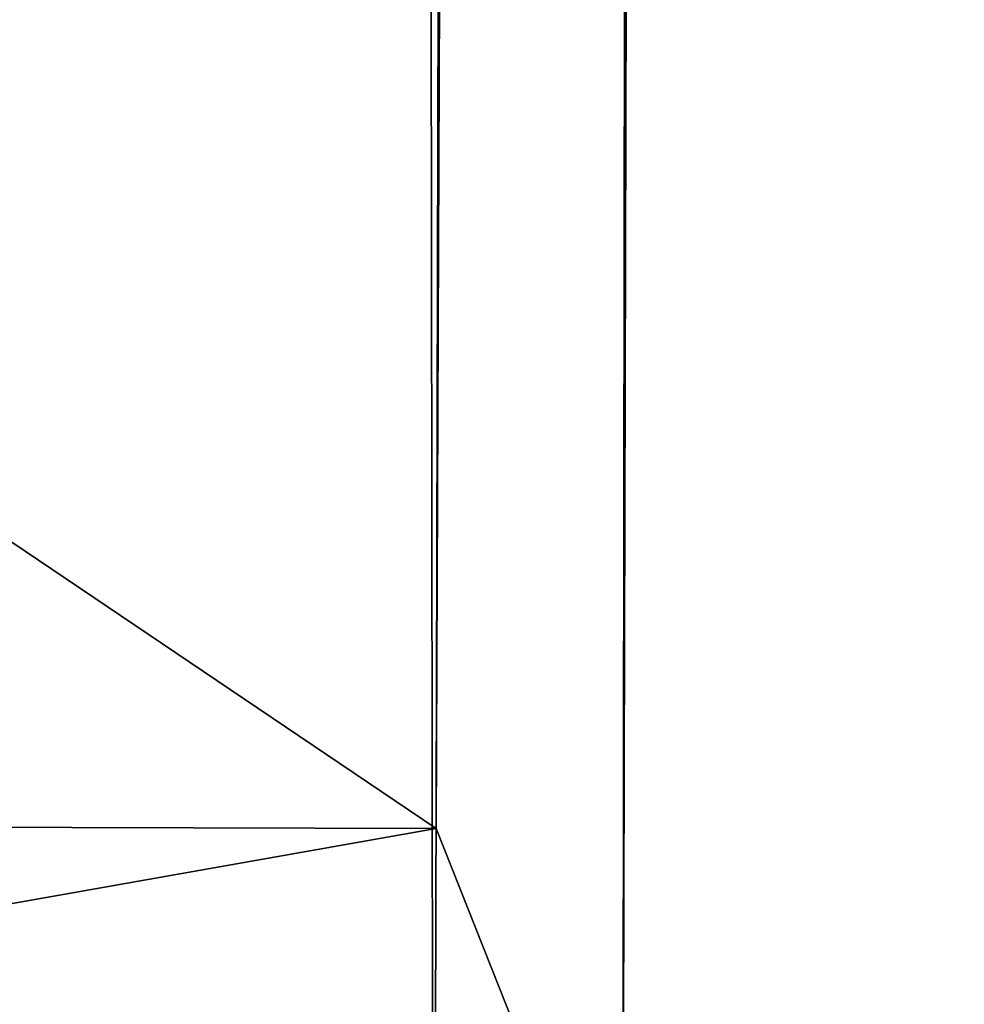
# Model space of a CAD drawing. Extents: x 0 to 230, y 0 to 588.
# Tile 126 of 256: x 130.1 to 133.47, y 112.92 to 116.43. Entities that reach past the tile are written whole.
import ezdxf

# ---------------------------------------------------------------- set-up
doc = ezdxf.new("R2010")
doc.units = 0
doc.header["$LTSCALE"] = 25.4
doc.layers.get('0').update_dxf_attribs({"color": 13, "linetype": 'CONTINUOUS'})

# ---------------------------------------------------------------- blocks, each defined once
blk = doc.blocks.new('VIPER-I-6512-6513_STL_3')
at = {"color": 250}
for p, q in [((5.131, 581.4826, 324.6056), (3.9138, 122.3485, 739.6106)), ((5.131, 581.4826, 324.6056), (3.9138, 122.3485, 739.6106)), ((5.7964, 579.8044, 322.751), (4.5793, 120.6704, 737.756)), ((5.7964, 579.8044, 322.751), (4.5793, 120.6704, 737.756)), ((5.1221, 578.1299, 320.8963), (3.905, 118.9958, 735.9013)), ((5.1221, 578.1299, 320.8963), (3.905, 118.9958, 735.9013)), ((3.9138, 122.3485, 739.6106), (2.087, 123.5806, 740.9683)), ((3.9138, 122.3485, 739.6106), (2.087, 123.5806, 740.9683)), ((4.5793, 120.6704, 737.756), (3.9138, 122.3485, 739.6106)), ((4.5793, 120.6704, 737.756), (3.9138, 122.3485, 739.6106))]:
    blk.add_line(p, q, dxfattribs=at)
at = {"color": 7}
mesh = blk.add_polyface(dxfattribs=at)
corners = [(2.087, 123.5806, 740.9683), (0.8053, 583.1705, 326.4603), (-0.4118, 124.0364, 741.4653), (3.3041, 582.7147, 325.9633)]
mesh.append_faces([[corners[k] for k in face] for face in [(0, 1, 2), (1, 0, 3)]], dxfattribs={"vtx0": -1, "color": 7})
mesh = blk.add_polyface(dxfattribs=at)
corners = [(5.131, 581.4826, 324.6056), (2.087, 123.5806, 740.9683), (3.9138, 122.3485, 739.6106), (3.3041, 582.7147, 325.9633)]
mesh.append_faces([[corners[k] for k in face] for face in [(0, 1, 2), (1, 0, 3)]], dxfattribs={"vtx0": -1, "color": 7})
mesh = blk.add_polyface(dxfattribs=at)
corners = [(5.7964, 579.8044, 322.751), (3.9138, 122.3485, 739.6106), (4.5793, 120.6704, 737.756), (5.131, 581.4826, 324.6056)]
mesh.append_faces([[corners[k] for k in face] for face in [(0, 1, 2), (1, 0, 3)]], dxfattribs={"vtx0": -1, "color": 7})
mesh = blk.add_polyface(dxfattribs=at)
corners = [(5.1221, 578.1299, 320.8963), (4.5793, 120.6704, 737.756), (3.905, 118.9958, 735.9013), (5.7964, 579.8044, 322.751)]
mesh.append_faces([[corners[k] for k in face] for face in [(0, 1, 2), (1, 0, 3)]], dxfattribs={"vtx0": -1, "color": 7})
mesh = blk.add_polyface(dxfattribs=at)
corners = [(3.2887, 576.9075, 319.5386), (3.905, 118.9958, 735.9013), (2.0716, 117.7734, 734.5436), (5.1221, 578.1299, 320.8963)]
mesh.append_faces([[corners[k] for k in face] for face in [(0, 1, 2), (1, 0, 3)]], dxfattribs={"vtx0": -1, "color": 7})
mesh = blk.add_polyface(dxfattribs=at)
corners = [(0.7875, 576.465, 319.0417), (2.0716, 117.7734, 734.5436), (-0.4296, 117.3309, 734.0467), (3.2887, 576.9075, 319.5386)]
mesh.append_faces([[corners[k] for k in face] for face in [(0, 1, 2), (1, 0, 3)]], dxfattribs={"vtx0": -1, "color": 7})
mesh = blk.add_polyface(dxfattribs=at)
corners = [(2.0716, 117.7734, 734.5436), (-2.9284, 117.7867, 734.5436), (-0.4296, 117.3309, 734.0467), (3.905, 118.9958, 735.9013), (-4.7553, 119.0187, 735.9013), (4.5793, 120.6704, 737.756), (-5.4207, 120.6969, 737.756), (3.9138, 122.3485, 739.6106), (-4.7464, 122.3715, 739.6106), (2.087, 123.5806, 740.9683), (-2.913, 123.5938, 740.9683), (-0.4118, 124.0364, 741.4653)]
mesh.append_faces([[corners[k] for k in face] for face in [(0, 1, 2), (10, 9, 11)]], dxfattribs={"vtx0": -1, "color": 7})
mesh.append_faces([[corners[k] for k in face] for face in [(1, 3, 4), (4, 5, 6), (6, 7, 8), (8, 9, 10)]], dxfattribs={"vtx0": -1, "vtx1": -1, "color": 7})
mesh.append_faces([[corners[k] for k in face] for face in [(1, 0, 3), (4, 3, 5), (6, 5, 7), (8, 7, 9)]], dxfattribs={"vtx0": -1, "vtx2": -1, "color": 7})
blk = doc.blocks.new('GRUPUJ_1')
at = {"color": 0}
blk.add_blockref('VIPER-I-6512-6513_STL_3', (127.6715, -8.7968, -2.1073), dxfattribs=at)

msp = doc.modelspace()

# ---------------------------------------------------------------- block references
at = {"color": 0}
msp.add_blockref('GRUPUJ_1', (0, 0), dxfattribs=at)

doc.saveas('drawing.dxf')
